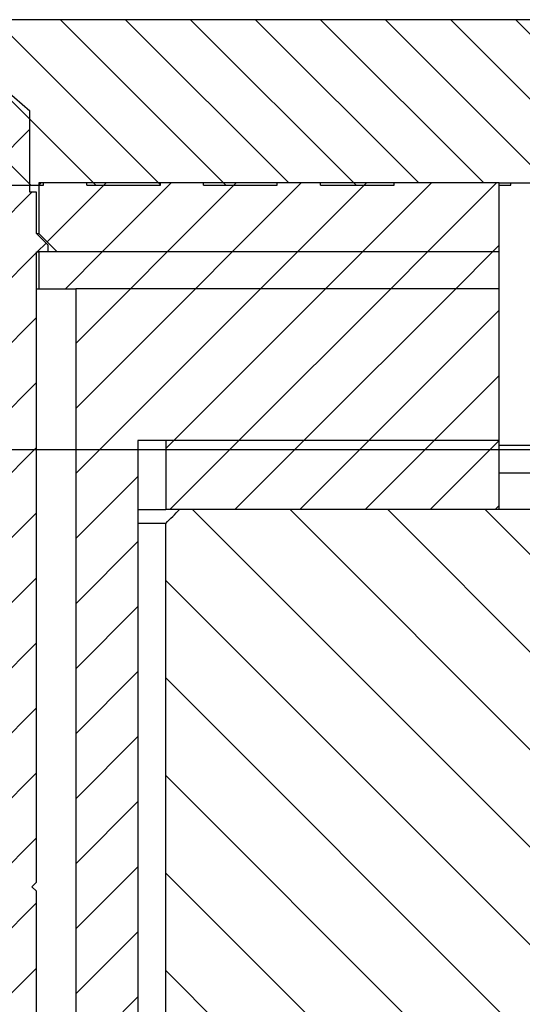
# Model space of a CAD drawing. Extents: x -1765 to 4890, y -3431 to 1272.
# Tile 158 of 189: x 3291 to 3301, y -2484 to -2463. Entities that reach past the tile are written whole.
import ezdxf

# ---------------------------------------------------------------- set-up
doc = ezdxf.new("R2010")
doc.units = 0
doc.linetypes.add('DASHED', pattern=[15, 7, -8])
doc.layers.get('0').update_dxf_attribs({"linetype": 'CONTINUOUS'})
doc.layers.add('1', color=7, linetype='CONTINUOUS')
pattern_1 = [(225, (0, 0), (0.70710678, -0.70710678), [])]

# ---------------------------------------------------------------- blocks, each defined once
blk = doc.blocks.new('RING_CARRIER__2', base_point=(2925.83, -2517.051))
at = {"color": 6, "linetype": 'CONTINUOUS'}
blk.add_line((3319.415, -2472.051), (3269.83, -2472.051), dxfattribs=at)
blk = doc.blocks.new('E7018FA__3', base_point=(3032.193, -2451.751))
blk.add_blockref('RING_CARRIER__2', (2925.83, -2517.051))
blk = doc.blocks.new('E7018C_512_ASSY__4', base_point=(2906.7, -2519.751))
blk.add_blockref('E7018FA__3', (3032.193, -2451.751))
blk = doc.blocks.new('SEC1__5', base_point=(2906.7, -2519.751))
blk.add_blockref('E7018C_512_ASSY__4', (2906.7, -2519.751))
blk = doc.blocks.new('VIEW1_POGO_TOWER__26', base_point=(2887.013, -2814.656))
blk.add_blockref('SEC1__5', (2906.7, -2519.751))
blk = doc.blocks.new('SEC_DD__27', base_point=(3500.99, -2456.251))
blk.add_blockref('VIEW1_POGO_TOWER__26', (2887.013, -2814.656))
blk = doc.blocks.new('D-E6980-90193-1S11B__28', base_point=(3525.638, -2222.889))
at = {"layer": '1'}
blk.add_blockref('SEC_DD__27', (3500.99, -2456.251), dxfattribs=at)
blk = doc.blocks.new('SCR_M5X16_PAN_INB_051514_2', base_point=(3300.972, -2471.951))
at = {"color": 7, "linetype": 'CONTINUOUS'}
for p, q in [((3300.972, -2471.951), (3303.193, -2471.951)), ((3303.193, -2471.951), (3304.247, -2471.951)), ((3304.847, -2473.351), (3304.847, -2472.551))]:
    blk.add_line(p, q, dxfattribs=at)
at = {"color": 1, "linetype": 'CONTINUOUS'}
for p, q in [((3300.972, -2472.551), (3303.617, -2472.551)), ((3303.617, -2472.551), (3304.847, -2472.551))]:
    blk.add_line(p, q, dxfattribs=at)
at = {"color": 7, "linetype": 'CONTINUOUS'}
blk.add_arc((3304.247, -2472.551), 0.6, 0, 90, dxfattribs=at)
blk = doc.blocks.new('SCREW_M5X16_INB_SET', base_point=(3008.982, -2471.951))
blk.add_blockref('SCR_M5X16_PAN_INB_051514_2', (3300.972, -2471.951))
blk = doc.blocks.new('INSULATOR_RING_E7018-25452', base_point=(3012.858, -2471.851))
at = {"linetype": 'CONTINUOUS'}
h = blk.add_hatch(dxfattribs=at)
h.set_pattern_fill('USER', color=1, angle=225, pattern_type=0)
h.set_pattern_definition(pattern_1)
h.paths.add_polyline_path([(3294.661, -2473.351), (3294.63, -2473.351), (3294.578, -2473.351), (3294.492, -2473.351), (3294.371, -2473.351), (3294.31, -2473.351), (3294.265, -2473.351), (3294.239, -2473.351), (3294.202, -2473.351), (3294.178, -2473.351), (3294.075, -2473.351), (3294.053, -2473.351), (3294.048, -2473.351), (3294.024, -2473.351), (3293.869, -2473.351), (3293.851, -2473.351), (3293.816, -2473.351), (3293.722, -2473.351), (3293.722, -2471.851), (3300.972, -2471.851), (3300.972, -2473.351), (3299.07, -2473.351), (3298.984, -2473.351), (3298.877, -2473.351), (3298.732, -2473.351), (3298.706, -2473.351), (3298.687, -2473.351), (3298.63, -2473.351), (3298.541, -2473.351), (3298.491, -2473.351), (3298.402, -2473.351), (3298.284, -2473.351), (3298.226, -2473.351), (3298.151, -2473.351), (3298.039, -2473.351), (3297.514, -2473.351), (3297.255, -2473.351), (3296.932, -2473.351), (3296.926, -2473.351), (3296.647, -2473.351), (3296.596, -2473.351), (3296.535, -2473.351), (3296.429, -2473.351), (3296.415, -2473.351), (3296.391, -2473.351), (3296.347, -2473.351), (3296.183, -2473.351), (3296.076, -2473.351), (3296.042, -2473.351), (3295.981, -2473.351), (3295.834, -2473.351), (3295.693, -2473.351), (3295.572, -2473.351), (3295.31, -2473.351), (3295.271, -2473.351)])
at = {"color": 7, "linetype": 'DASHED'}
blk.add_line((3293.722, -2471.851), (3293.118, -2471.851), dxfattribs=at)
at = {"color": 7, "linetype": 'CONTINUOUS'}
for p, q in [((3293.722, -2471.851), (3293.722, -2473.351)), ((3300.972, -2471.851), (3293.722, -2471.851)), ((3300.972, -2473.351), (3300.972, -2471.851)), ((3300.972, -2473.351), (3299.07, -2473.351))]:
    blk.add_line(p, q, dxfattribs=at)
at = {"color": 6, "linetype": 'CONTINUOUS'}
for p, q in [((3293.118, -2473.351), (3293.171, -2473.351)), ((3293.171, -2473.351), (3293.176, -2473.351)), ((3293.176, -2473.351), (3293.221, -2473.351)), ((3293.221, -2473.351), (3293.258, -2473.351)), ((3293.258, -2473.351), (3293.32, -2473.351)), ((3293.32, -2473.351), (3293.373, -2473.351)), ((3293.373, -2473.351), (3293.384, -2473.351)), ((3293.384, -2473.351), (3293.402, -2473.351)), ((3293.402, -2473.351), (3293.433, -2473.351)), ((3293.433, -2473.351), (3293.508, -2473.351)), ((3293.508, -2473.351), (3293.585, -2473.351)), ((3293.585, -2473.351), (3293.613, -2473.351)), ((3293.613, -2473.351), (3293.641, -2473.351)), ((3293.641, -2473.351), (3293.669, -2473.351)), ((3293.669, -2473.351), (3293.722, -2473.351)), ((3293.816, -2473.351), (3293.722, -2473.351)), ((3293.851, -2473.351), (3293.816, -2473.351)), ((3293.869, -2473.351), (3293.851, -2473.351)), ((3294.024, -2473.351), (3293.869, -2473.351)), ((3294.048, -2473.351), (3294.024, -2473.351)), ((3294.053, -2473.351), (3294.048, -2473.351)), ((3294.075, -2473.351), (3294.053, -2473.351)), ((3294.178, -2473.351), (3294.075, -2473.351)), ((3294.202, -2473.351), (3294.178, -2473.351)), ((3294.239, -2473.351), (3294.202, -2473.351)), ((3294.265, -2473.351), (3294.239, -2473.351)), ((3294.31, -2473.351), (3294.265, -2473.351)), ((3294.371, -2473.351), (3294.31, -2473.351)), ((3294.492, -2473.351), (3294.371, -2473.351)), ((3294.578, -2473.351), (3294.492, -2473.351)), ((3294.63, -2473.351), (3294.578, -2473.351)), ((3294.661, -2473.351), (3294.63, -2473.351)), ((3295.271, -2473.351), (3294.661, -2473.351)), ((3295.31, -2473.351), (3295.271, -2473.351)), ((3295.572, -2473.351), (3295.31, -2473.351)), ((3295.693, -2473.351), (3295.572, -2473.351)), ((3295.834, -2473.351), (3295.693, -2473.351)), ((3295.981, -2473.351), (3295.834, -2473.351)), ((3296.042, -2473.351), (3295.981, -2473.351)), ((3296.076, -2473.351), (3296.042, -2473.351)), ((3296.183, -2473.351), (3296.076, -2473.351)), ((3296.347, -2473.351), (3296.183, -2473.351)), ((3296.391, -2473.351), (3296.347, -2473.351)), ((3296.415, -2473.351), (3296.391, -2473.351)), ((3296.429, -2473.351), (3296.415, -2473.351)), ((3296.535, -2473.351), (3296.429, -2473.351)), ((3296.596, -2473.351), (3296.535, -2473.351)), ((3296.647, -2473.351), (3296.596, -2473.351)), ((3296.926, -2473.351), (3296.647, -2473.351)), ((3296.932, -2473.351), (3296.926, -2473.351)), ((3297.255, -2473.351), (3296.932, -2473.351)), ((3297.514, -2473.351), (3297.255, -2473.351)), ((3298.039, -2473.351), (3297.514, -2473.351)), ((3298.151, -2473.351), (3298.039, -2473.351)), ((3298.226, -2473.351), (3298.151, -2473.351)), ((3298.284, -2473.351), (3298.226, -2473.351)), ((3298.402, -2473.351), (3298.284, -2473.351)), ((3298.491, -2473.351), (3298.402, -2473.351)), ((3298.541, -2473.351), (3298.491, -2473.351)), ((3298.63, -2473.351), (3298.541, -2473.351)), ((3298.687, -2473.351), (3298.63, -2473.351)), ((3298.706, -2473.351), (3298.687, -2473.351)), ((3298.732, -2473.351), (3298.706, -2473.351)), ((3298.877, -2473.351), (3298.732, -2473.351)), ((3298.984, -2473.351), (3298.877, -2473.351)), ((3299.07, -2473.351), (3298.984, -2473.351))]:
    blk.add_line(p, q, dxfattribs=at)
blk = doc.blocks.new('COMMON_PARTS_SET', base_point=(3011.715, -2447.851))
blk.add_blockref('INSULATOR_RING_E7018-25452', (3012.858, -2471.851))
blk = doc.blocks.new('BASE_RING_AUTO', base_point=(2995.915, -2473.351))
at = {"linetype": 'CONTINUOUS'}
h = blk.add_hatch(dxfattribs=at)
h.set_pattern_fill('USER', color=4, scale=1.5, angle=135, pattern_type=0)
h.set_pattern_definition([(135, (0, 0), (-1.06066017, -1.06066017), [])])
edge = h.paths.add_edge_path()
edge.add_line((3301.894, -2473.351), (3300.972, -2473.351))
edge.add_line((3300.972, -2473.351), (3299.07, -2473.351))
edge.add_line((3299.07, -2473.351), (3298.984, -2473.351))
edge.add_line((3298.984, -2473.351), (3298.877, -2473.351))
edge.add_line((3298.877, -2473.351), (3298.732, -2473.351))
edge.add_line((3298.732, -2473.351), (3298.706, -2473.351))
edge.add_line((3298.706, -2473.351), (3298.687, -2473.351))
edge.add_line((3298.687, -2473.351), (3298.63, -2473.351))
edge.add_line((3298.63, -2473.351), (3298.541, -2473.351))
edge.add_line((3298.541, -2473.351), (3298.491, -2473.351))
edge.add_line((3298.491, -2473.351), (3298.402, -2473.351))
edge.add_line((3298.402, -2473.351), (3298.284, -2473.351))
edge.add_line((3298.284, -2473.351), (3298.226, -2473.351))
edge.add_line((3298.226, -2473.351), (3298.151, -2473.351))
edge.add_line((3298.151, -2473.351), (3298.039, -2473.351))
edge.add_line((3298.039, -2473.351), (3297.514, -2473.351))
edge.add_line((3297.514, -2473.351), (3297.255, -2473.351))
edge.add_line((3297.255, -2473.351), (3296.932, -2473.351))
edge.add_line((3296.932, -2473.351), (3296.926, -2473.351))
edge.add_line((3296.926, -2473.351), (3296.647, -2473.351))
edge.add_line((3296.647, -2473.351), (3296.596, -2473.351))
edge.add_line((3296.596, -2473.351), (3296.535, -2473.351))
edge.add_line((3296.535, -2473.351), (3296.429, -2473.351))
edge.add_line((3296.429, -2473.351), (3296.415, -2473.351))
edge.add_line((3296.415, -2473.351), (3296.391, -2473.351))
edge.add_line((3296.391, -2473.351), (3296.347, -2473.351))
edge.add_line((3296.347, -2473.351), (3296.183, -2473.351))
edge.add_line((3296.183, -2473.351), (3296.076, -2473.351))
edge.add_line((3296.076, -2473.351), (3296.042, -2473.351))
edge.add_line((3296.042, -2473.351), (3295.981, -2473.351))
edge.add_line((3295.981, -2473.351), (3295.834, -2473.351))
edge.add_line((3295.834, -2473.351), (3295.693, -2473.351))
edge.add_line((3295.693, -2473.351), (3295.572, -2473.351))
edge.add_line((3295.572, -2473.351), (3295.31, -2473.351))
edge.add_line((3295.31, -2473.351), (3295.271, -2473.351))
edge.add_line((3295.271, -2473.351), (3294.661, -2473.351))
edge.add_line((3294.661, -2473.351), (3294.63, -2473.351))
edge.add_line((3294.63, -2473.351), (3294.578, -2473.351))
edge.add_line((3294.578, -2473.351), (3294.492, -2473.351))
edge.add_line((3294.492, -2473.351), (3294.371, -2473.351))
edge.add_line((3294.371, -2473.351), (3294.31, -2473.351))
edge.add_line((3294.31, -2473.351), (3294.265, -2473.351))
edge.add_line((3294.265, -2473.351), (3294.239, -2473.351))
edge.add_line((3294.239, -2473.351), (3294.202, -2473.351))
edge.add_line((3294.202, -2473.351), (3294.178, -2473.351))
edge.add_line((3294.178, -2473.351), (3294.075, -2473.351))
edge.add_line((3294.075, -2473.351), (3294.053, -2473.351))
edge.add_line((3294.053, -2473.351), (3294.048, -2473.351))
edge.add_line((3294.048, -2473.351), (3294.024, -2473.351))
edge.add_spline(control_points=[(3294.024, -2473.351), (3293.974, -2473.401), (3293.873, -2473.501), (3293.773, -2473.601), (3293.722, -2473.651)], knot_values=[0, 0, 0, 0, 0.212901, 0.425803, 0.425803, 0.425803, 0.425803], degree=3, periodic=0)
edge.add_line((3293.722, -2473.651), (3293.722, -2503.051))
edge.add_spline(control_points=[(3293.722, -2503.051), (3293.773, -2503.101), (3293.873, -2503.201), (3293.974, -2503.301), (3294.024, -2503.351)], knot_values=[0, 0, 0, 0, 0.212901, 0.425803, 0.425803, 0.425803, 0.425803], degree=3, periodic=0)
edge.add_line((3294.024, -2503.351), (3301.894, -2503.351))
edge.add_line((3301.894, -2503.351), (3301.894, -2473.351))
at = {"color": 4, "linetype": 'DASHED'}
for p, q in [((3293.118, -2473.351), (3293.171, -2473.351)), ((3293.171, -2473.351), (3293.176, -2473.351)), ((3293.176, -2473.351), (3293.221, -2473.351)), ((3293.221, -2473.351), (3293.258, -2473.351)), ((3293.258, -2473.351), (3293.32, -2473.351)), ((3293.32, -2473.351), (3293.373, -2473.351)), ((3293.373, -2473.351), (3293.384, -2473.351)), ((3293.384, -2473.351), (3293.402, -2473.351)), ((3293.402, -2473.351), (3293.42, -2473.351)), ((3293.42, -2473.351), (3293.433, -2473.351)), ((3293.433, -2473.351), (3293.508, -2473.351)), ((3293.508, -2473.351), (3293.585, -2473.351)), ((3293.585, -2473.351), (3293.613, -2473.351)), ((3293.613, -2473.351), (3293.641, -2473.351)), ((3293.641, -2473.351), (3293.669, -2473.351)), ((3293.669, -2473.351), (3293.722, -2473.351)), ((3293.816, -2473.351), (3293.722, -2473.351)), ((3293.851, -2473.351), (3293.816, -2473.351)), ((3293.869, -2473.351), (3293.851, -2473.351)), ((3294.024, -2473.351), (3293.869, -2473.351))]:
    blk.add_line(p, q, dxfattribs=at)
at = {"color": 4, "linetype": 'CONTINUOUS'}
for p, q in [((3294.048, -2473.351), (3294.024, -2473.351)), ((3294.053, -2473.351), (3294.048, -2473.351)), ((3294.075, -2473.351), (3294.053, -2473.351)), ((3294.178, -2473.351), (3294.075, -2473.351)), ((3294.202, -2473.351), (3294.178, -2473.351)), ((3294.239, -2473.351), (3294.202, -2473.351)), ((3294.265, -2473.351), (3294.239, -2473.351)), ((3294.31, -2473.351), (3294.265, -2473.351)), ((3294.371, -2473.351), (3294.31, -2473.351)), ((3294.492, -2473.351), (3294.371, -2473.351)), ((3294.578, -2473.351), (3294.492, -2473.351)), ((3294.63, -2473.351), (3294.578, -2473.351)), ((3294.661, -2473.351), (3294.63, -2473.351)), ((3295.271, -2473.351), (3294.661, -2473.351)), ((3295.31, -2473.351), (3295.271, -2473.351)), ((3295.572, -2473.351), (3295.31, -2473.351)), ((3295.693, -2473.351), (3295.572, -2473.351)), ((3295.834, -2473.351), (3295.693, -2473.351)), ((3295.981, -2473.351), (3295.834, -2473.351)), ((3296.042, -2473.351), (3295.981, -2473.351)), ((3296.076, -2473.351), (3296.042, -2473.351)), ((3296.183, -2473.351), (3296.076, -2473.351)), ((3296.347, -2473.351), (3296.183, -2473.351)), ((3296.391, -2473.351), (3296.347, -2473.351)), ((3296.415, -2473.351), (3296.391, -2473.351)), ((3296.429, -2473.351), (3296.415, -2473.351)), ((3296.535, -2473.351), (3296.429, -2473.351)), ((3296.596, -2473.351), (3296.535, -2473.351)), ((3296.647, -2473.351), (3296.596, -2473.351)), ((3296.926, -2473.351), (3296.647, -2473.351)), ((3296.932, -2473.351), (3296.926, -2473.351)), ((3297.255, -2473.351), (3296.932, -2473.351)), ((3297.514, -2473.351), (3297.255, -2473.351)), ((3298.039, -2473.351), (3297.514, -2473.351)), ((3298.151, -2473.351), (3298.039, -2473.351)), ((3298.226, -2473.351), (3298.151, -2473.351)), ((3298.284, -2473.351), (3298.226, -2473.351)), ((3298.402, -2473.351), (3298.284, -2473.351)), ((3298.491, -2473.351), (3298.402, -2473.351)), ((3298.541, -2473.351), (3298.491, -2473.351)), ((3298.63, -2473.351), (3298.541, -2473.351)), ((3298.687, -2473.351), (3298.63, -2473.351)), ((3298.706, -2473.351), (3298.687, -2473.351)), ((3298.732, -2473.351), (3298.706, -2473.351)), ((3298.877, -2473.351), (3298.732, -2473.351)), ((3298.984, -2473.351), (3298.877, -2473.351)), ((3299.07, -2473.351), (3298.984, -2473.351)), ((3300.972, -2473.351), (3299.07, -2473.351)), ((3301.894, -2473.351), (3300.972, -2473.351)), ((3293.722, -2473.651), (3293.118, -2473.651)), ((3293.722, -2503.051), (3293.722, -2473.651))]:
    blk.add_line(p, q, dxfattribs=at)
blk.add_open_spline([(3293.722, -2473.651), (3293.773, -2473.601), (3293.823, -2473.551), (3293.873, -2473.501), (3293.924, -2473.451), (3293.974, -2473.401), (3294.024, -2473.351)], degree=3, knots=[0, 0, 0, 0, 0.2129013, 0.2129013, 0.2129013, 0.4258026, 0.4258026, 0.4258026, 0.4258026], dxfattribs=at)
blk = doc.blocks.new('BASE_RING_AUTO_E7018-22551', base_point=(2995.915, -2473.351))
blk.add_blockref('BASE_RING_AUTO', (2995.915, -2473.351))
blk = doc.blocks.new('BASE_RING_AUTO_ASSY_E72551', base_point=(2995.915, -2447.851))
for name, p in [('COMMON_PARTS_SET', (3011.715, -2447.851)), ('SCREW_M5X16_INB_SET', (3008.982, -2471.951)), ('BASE_RING_AUTO_E7018-22551', (2995.915, -2473.351))]:
    blk.add_blockref(name, p)
blk = doc.blocks.new('GND_POGO_BOT_3__1068', base_point=(3289.765, -2465.301))
at = {"color": 7, "linetype": 'DASHED'}
for p, q in [((3289.765, -2466.251), (3289.765, -2465.301)), ((3290.765, -2466.251), (3290.765, -2465.551))]:
    blk.add_line(p, q, dxfattribs=at)
at = {"color": 3, "linetype": 'DASHED'}
for p, q in [((3289.765, -2466.301), (3289.765, -2466.251)), ((3289.765, -2466.451), (3289.765, -2466.301)), ((3290.765, -2466.301), (3290.765, -2466.251)), ((3290.765, -2466.451), (3290.765, -2466.301))]:
    blk.add_line(p, q, dxfattribs=at)
blk = doc.blocks.new('GND_POGO_BOT_5__1069', base_point=(3284.685, -2465.301))
at = {"color": 7, "linetype": 'DASHED'}
for p, q in [((3284.685, -2466.251), (3284.685, -2465.301)), ((3285.685, -2466.251), (3285.685, -2465.551))]:
    blk.add_line(p, q, dxfattribs=at)
at = {"color": 3, "linetype": 'DASHED'}
for p, q in [((3284.685, -2466.301), (3284.685, -2466.251)), ((3284.685, -2466.451), (3284.685, -2466.301)), ((3285.685, -2466.301), (3285.685, -2466.251)), ((3285.685, -2466.451), (3285.685, -2466.301))]:
    blk.add_line(p, q, dxfattribs=at)
blk = doc.blocks.new('GND_POGO_BOT_2__1070', base_point=(3287.04, -2465.051))
at = {"color": 7, "linetype": 'DASHED'}
for p, q in [((3287.225, -2465.301), (3287.725, -2465.051)), ((3287.725, -2465.051), (3287.975, -2465.301)), ((3287.225, -2466.251), (3287.225, -2465.301)), ((3287.975, -2465.301), (3288.225, -2465.551)), ((3288.225, -2466.251), (3288.225, -2465.551)), ((3287.225, -2468.951), (3287.225, -2468.551)), ((3288.225, -2468.951), (3288.225, -2468.551)), ((3287.075, -2468.951), (3287.04, -2468.951)), ((3287.04, -2472.551), (3287.04, -2468.951)), ((3287.225, -2468.951), (3287.075, -2468.951)), ((3288.375, -2468.951), (3288.225, -2468.951)), ((3288.41, -2468.951), (3288.375, -2468.951)), ((3288.41, -2472.551), (3288.41, -2468.951)), ((3287.04, -2475.751), (3287.04, -2472.551)), ((3288.41, -2475.751), (3288.41, -2472.551)), ((3287.725, -2476.251), (3287.54, -2476.251)), ((3287.91, -2476.251), (3287.725, -2476.251))]:
    blk.add_line(p, q, dxfattribs=at)
at = {"color": 3, "linetype": 'DASHED'}
for p, q in [((3287.225, -2466.301), (3287.225, -2466.251)), ((3287.225, -2466.451), (3287.225, -2466.301)), ((3287.225, -2468.551), (3287.225, -2466.451)), ((3288.225, -2466.301), (3288.225, -2466.251)), ((3288.225, -2466.451), (3288.225, -2466.301)), ((3288.225, -2468.551), (3288.225, -2466.451))]:
    blk.add_line(p, q, dxfattribs=at)
at = {"color": 7, "linetype": 'DASHED'}
for centre, start, end in [((3287.54, -2475.751), 180, -168.463), ((3287.54, -2475.751), -168.463, -143.1301), ((3287.91, -2475.751), -36.8699, -11.537), ((3287.91, -2475.751), -11.537, 0), ((3287.54, -2475.751), -143.1301, -90), ((3287.91, -2475.751), -90, -36.8699)]:
    blk.add_arc(centre, 0.5, start, end, dxfattribs=at)
blk = doc.blocks.new('GND_POGO_BOT_4__1071', base_point=(3287.04, -2465.051))
at = {"linetype": 'CONTINUOUS'}
h = blk.add_hatch(dxfattribs=at)
h.set_pattern_fill('USER', color=1, angle=225, pattern_type=0)
h.set_pattern_definition(pattern_1)
edge = h.paths.add_edge_path()
edge.add_line((3287.225, -2466.301), (3287.225, -2466.251))
edge.add_line((3287.225, -2466.251), (3287.225, -2465.301))
edge.add_line((3287.225, -2465.301), (3287.725, -2465.051))
edge.add_line((3287.725, -2465.051), (3287.975, -2465.301))
edge.add_line((3287.975, -2465.301), (3288.225, -2465.551))
edge.add_line((3288.225, -2465.551), (3288.225, -2466.251))
edge.add_line((3288.225, -2466.251), (3288.225, -2466.301))
edge.add_line((3288.225, -2466.301), (3288.225, -2466.451))
edge.add_line((3288.225, -2466.451), (3288.225, -2468.551))
edge.add_line((3288.225, -2468.551), (3288.225, -2468.951))
edge.add_line((3288.225, -2468.951), (3288.375, -2468.951))
edge.add_line((3288.375, -2468.951), (3288.41, -2468.951))
edge.add_line((3288.41, -2468.951), (3288.41, -2472.551))
edge.add_line((3288.41, -2472.551), (3288.41, -2475.751))
edge.add_arc((3287.91, -2475.751), 0.5, 348.463, 360, ccw=False)
edge.add_arc((3287.91, -2475.751), 0.5, 323.1301, 348.463, ccw=False)
edge.add_arc((3287.91, -2475.751), 0.5, 270, 323.1301, ccw=False)
edge.add_line((3287.91, -2476.251), (3287.725, -2476.251))
edge.add_line((3287.725, -2476.251), (3287.54, -2476.251))
edge.add_arc((3287.54, -2475.751), 0.5, 216.8699, 270, ccw=False)
edge.add_arc((3287.54, -2475.751), 0.5, 191.537, 216.8699, ccw=False)
edge.add_arc((3287.54, -2475.751), 0.5, 540, 191.537, ccw=False)
edge.add_line((3287.04, -2475.751), (3287.04, -2472.551))
edge.add_line((3287.04, -2472.551), (3287.04, -2468.951))
edge.add_line((3287.04, -2468.951), (3287.075, -2468.951))
edge.add_line((3287.075, -2468.951), (3287.225, -2468.951))
edge.add_line((3287.225, -2468.951), (3287.225, -2468.551))
edge.add_line((3287.225, -2468.551), (3287.225, -2466.451))
edge.add_line((3287.225, -2466.451), (3287.225, -2466.301))
at = {"color": 7, "linetype": 'CONTINUOUS'}
for p, q in [((3287.225, -2465.301), (3287.725, -2465.051)), ((3287.725, -2465.051), (3287.975, -2465.301)), ((3287.225, -2466.251), (3287.225, -2465.301)), ((3287.975, -2465.301), (3288.225, -2465.551)), ((3288.225, -2466.251), (3288.225, -2465.551)), ((3287.225, -2466.301), (3287.225, -2466.251)), ((3287.225, -2466.451), (3287.225, -2466.301)), ((3287.225, -2468.551), (3287.225, -2466.451)), ((3288.225, -2466.301), (3288.225, -2466.251)), ((3288.225, -2466.451), (3288.225, -2466.301)), ((3288.225, -2468.551), (3288.225, -2466.451)), ((3287.225, -2468.951), (3287.225, -2468.551)), ((3288.225, -2468.951), (3288.225, -2468.551)), ((3287.075, -2468.951), (3287.04, -2468.951)), ((3287.04, -2472.551), (3287.04, -2468.951)), ((3287.225, -2468.951), (3287.075, -2468.951)), ((3288.375, -2468.951), (3288.225, -2468.951)), ((3288.41, -2468.951), (3288.375, -2468.951)), ((3288.41, -2472.551), (3288.41, -2468.951)), ((3287.04, -2475.751), (3287.04, -2472.551)), ((3288.41, -2475.751), (3288.41, -2472.551)), ((3287.725, -2476.251), (3287.54, -2476.251)), ((3287.91, -2476.251), (3287.725, -2476.251))]:
    blk.add_line(p, q, dxfattribs=at)
for centre, start, end in [((3287.54, -2475.751), 180, -168.463), ((3287.54, -2475.751), -168.463, -143.1301), ((3287.91, -2475.751), -36.8699, -11.537), ((3287.91, -2475.751), -11.537, 0), ((3287.54, -2475.751), -143.1301, -90), ((3287.91, -2475.751), -90, -36.8699)]:
    blk.add_arc(centre, 0.5, start, end, dxfattribs=at)
blk = doc.blocks.new('GROUND_PIN_SET_1', base_point=(3284.685, -2465.051))
for name, p in [('GND_POGO_BOT_2__1070', (3287.04, -2465.051)), ('GND_POGO_BOT_4__1071', (3287.04, -2465.051)), ('GND_POGO_BOT_5__1069', (3284.685, -2465.301)), ('GND_POGO_BOT_3__1068', (3289.765, -2465.301))]:
    blk.add_blockref(name, p)
blk = doc.blocks.new('SEGMENT_160PIN', base_point=(3241.315, -2468.551))
at = {"linetype": 'CONTINUOUS'}
h = blk.add_hatch(dxfattribs=at)
h.set_pattern_fill('USER', color=1, angle=225, pattern_type=0)
h.set_pattern_definition(pattern_1)
h.paths.add_polyline_path([(3293.722, -2471.851), (3293.118, -2471.851), (3293.118, -2514.251), (3291.765, -2514.251), (3291.765, -2468.551), (3300.972, -2468.551), (3300.972, -2471.851)])
at = {"color": 7, "linetype": 'DASHED'}
for p, q in [((3290.915, -2468.551), (3290.965, -2468.551)), ((3290.965, -2468.551), (3291.765, -2468.551))]:
    blk.add_line(p, q, dxfattribs=at)
at = {"color": 7, "linetype": 'CONTINUOUS'}
for p, q in [((3291.765, -2468.551), (3291.765, -2514.251)), ((3300.972, -2468.551), (3291.765, -2468.551)), ((3300.972, -2471.851), (3300.972, -2468.551)), ((3293.118, -2471.851), (3293.118, -2514.251)), ((3293.722, -2471.851), (3293.118, -2471.851)), ((3300.972, -2471.851), (3293.722, -2471.851))]:
    blk.add_line(p, q, dxfattribs=at)
blk = doc.blocks.new('SEGMENT_160PIN_E7018-22555', base_point=(3241.315, -2468.551))
blk.add_blockref('SEGMENT_160PIN', (3241.315, -2468.551))
blk = doc.blocks.new('INSULATOR_TOP1_E7018-25456', base_point=(3241.315, -2467.751))
at = {"linetype": 'CONTINUOUS'}
h = blk.add_hatch(dxfattribs=at)
h.set_pattern_fill('USER', color=1, angle=225, pattern_type=0)
h.set_pattern_definition(pattern_1)
h.paths.add_polyline_path([(3291.365, -2467.751), (3291.165, -2467.751), (3290.965, -2467.751), (3290.965, -2468.551), (3291.765, -2468.551), (3300.972, -2468.551), (3300.972, -2467.751)])
at = {"color": 7, "linetype": 'DASHED'}
blk.add_line((3290.915, -2467.751), (3290.965, -2467.751), dxfattribs=at)
at = {"color": 7, "linetype": 'CONTINUOUS'}
for p, q in [((3290.965, -2467.751), (3290.965, -2468.551)), ((3291.165, -2467.751), (3290.965, -2467.751)), ((3291.365, -2467.751), (3291.165, -2467.751)), ((3300.972, -2467.751), (3291.365, -2467.751)), ((3300.972, -2468.551), (3300.972, -2467.751)), ((3290.915, -2468.551), (3290.965, -2468.551)), ((3290.965, -2468.551), (3291.765, -2468.551)), ((3300.972, -2468.551), (3291.765, -2468.551))]:
    blk.add_line(p, q, dxfattribs=at)
blk = doc.blocks.new('SIG_POGO_21', base_point=(3289.365, -2464.684))
at = {"color": 7, "linetype": 'DASHED'}
for p, q in [((3290.765, -2465.551), (3290.765, -2464.684)), ((3290.765, -2466.251), (3290.765, -2465.551)), ((3290.915, -2467.351), (3290.915, -2466.451)), ((3290.915, -2467.351), (3291.165, -2467.601)), ((3291.165, -2467.751), (3291.165, -2467.601)), ((3290.915, -2468.551), (3290.915, -2467.751)), ((3290.915, -2467.751), (3290.965, -2467.751)), ((3291.165, -2467.751), (3290.965, -2467.751)), ((3290.915, -2481.451), (3290.915, -2468.551)), ((3290.815, -2481.551), (3290.915, -2481.451)), ((3290.815, -2481.551), (3290.915, -2481.651)), ((3290.915, -2499.951), (3290.915, -2481.651))]:
    blk.add_line(p, q, dxfattribs=at)
at = {"color": 3, "linetype": 'DASHED'}
for p, q in [((3290.765, -2466.301), (3290.765, -2466.251)), ((3290.765, -2466.451), (3290.765, -2466.301)), ((3290.915, -2466.451), (3290.765, -2466.451))]:
    blk.add_line(p, q, dxfattribs=at)
blk = doc.blocks.new('SIG_POGO_23', base_point=(3289.365, -2464.251))
at = {"linetype": 'CONTINUOUS'}
h = blk.add_hatch(dxfattribs=at)
h.set_pattern_fill('USER', color=1, angle=225, pattern_type=0)
h.set_pattern_definition(pattern_1)
h.paths.add_polyline_path([(3290.265, -2517.751), (3289.765, -2517.318), (3289.765, -2516.751), (3289.765, -2516.251), (3289.765, -2515.951), (3289.765, -2515.751), (3289.765, -2515.251), (3289.765, -2515.151), (3289.615, -2515.151), (3289.615, -2514.251), (3289.615, -2513.351), (3289.615, -2512.551), (3289.615, -2506.367), (3289.615, -2505.567), (3289.615, -2500.151), (3289.715, -2500.051), (3289.615, -2499.951), (3289.615, -2481.651), (3289.715, -2481.551), (3289.615, -2481.451), (3289.615, -2468.551), (3289.615, -2467.751), (3289.565, -2467.751), (3289.365, -2467.751), (3289.365, -2467.601), (3289.615, -2467.351), (3289.615, -2466.451), (3289.765, -2466.451), (3289.765, -2466.301), (3289.765, -2466.251), (3289.765, -2465.301), (3289.765, -2464.684), (3290.265, -2464.251), (3290.765, -2464.684), (3290.765, -2465.551), (3290.765, -2466.251), (3290.765, -2466.301), (3290.765, -2466.451), (3290.915, -2466.451), (3290.915, -2467.351), (3291.165, -2467.601), (3291.165, -2467.751), (3290.965, -2467.751), (3290.915, -2467.751), (3290.915, -2468.551), (3290.915, -2481.451), (3290.815, -2481.551), (3290.915, -2481.651), (3290.915, -2499.951), (3290.815, -2500.051), (3290.915, -2500.151), (3290.915, -2505.567), (3290.915, -2506.367), (3290.915, -2512.551), (3290.915, -2513.351), (3290.915, -2514.251), (3290.915, -2515.151), (3290.765, -2515.151), (3290.765, -2515.251), (3290.765, -2515.751), (3290.765, -2516.201), (3290.765, -2516.251), (3290.765, -2517.001), (3290.765, -2517.318)])
at = {"color": 7, "linetype": 'CONTINUOUS'}
for p, q in [((3290.265, -2464.251), (3290.765, -2464.684)), ((3290.765, -2465.551), (3290.765, -2464.684)), ((3290.765, -2466.251), (3290.765, -2465.551)), ((3290.765, -2466.301), (3290.765, -2466.251)), ((3290.765, -2466.451), (3290.765, -2466.301)), ((3290.915, -2467.351), (3290.915, -2466.451)), ((3290.915, -2467.351), (3291.165, -2467.601)), ((3291.165, -2467.751), (3291.165, -2467.601)), ((3290.915, -2468.551), (3290.915, -2467.751)), ((3290.915, -2467.751), (3290.965, -2467.751)), ((3291.165, -2467.751), (3290.965, -2467.751)), ((3290.915, -2481.451), (3290.915, -2468.551)), ((3290.815, -2481.551), (3290.915, -2481.451)), ((3290.815, -2481.551), (3290.915, -2481.651)), ((3290.915, -2499.951), (3290.915, -2481.651))]:
    blk.add_line(p, q, dxfattribs=at)
at = {"color": 3, "linetype": 'CONTINUOUS'}
blk.add_line((3290.915, -2466.451), (3290.765, -2466.451), dxfattribs=at)
blk = doc.blocks.new('SIGNAL_PIN_SET', base_point=(3241.315, -2464.251))
for name, p in [('SIG_POGO_23', (3289.365, -2464.251)), ('SIG_POGO_21', (3289.365, -2464.684))]:
    blk.add_blockref(name, p)
blk = doc.blocks.new('INSULATOR_TOP2_E7018-25457', base_point=(3241.315, -2466.251))
at = {"linetype": 'CONTINUOUS'}
h = blk.add_hatch(dxfattribs=at)
h.set_pattern_fill('USER', color=1, angle=225, pattern_type=0)
h.set_pattern_definition(pattern_1)
h.paths.add_polyline_path([(3294.545, -2466.251), (3293.605, -2466.251), (3292.005, -2466.251), (3291.065, -2466.251), (3290.965, -2466.251), (3290.965, -2467.351), (3291.365, -2467.751), (3300.972, -2467.751), (3300.972, -2466.251), (3299.625, -2466.251), (3298.685, -2466.251), (3297.085, -2466.251), (3296.145, -2466.251)])
at = {"color": 7, "linetype": 'CONTINUOUS'}
for p, q in [((3290.965, -2466.251), (3290.965, -2467.351)), ((3300.972, -2467.751), (3300.972, -2466.251)), ((3290.915, -2467.351), (3290.965, -2467.351)), ((3290.965, -2467.351), (3291.365, -2467.751)), ((3300.972, -2467.751), (3291.365, -2467.751))]:
    blk.add_line(p, q, dxfattribs=at)
at = {"color": 3, "linetype": 'CONTINUOUS'}
for p, q in [((3291.065, -2466.251), (3290.965, -2466.251)), ((3292.005, -2466.251), (3291.065, -2466.251)), ((3293.605, -2466.251), (3292.005, -2466.251)), ((3294.545, -2466.251), (3293.605, -2466.251)), ((3296.145, -2466.251), (3294.545, -2466.251)), ((3297.085, -2466.251), (3296.145, -2466.251)), ((3298.685, -2466.251), (3297.085, -2466.251)), ((3299.625, -2466.251), (3298.685, -2466.251)), ((3300.972, -2466.251), (3299.625, -2466.251))]:
    blk.add_line(p, q, dxfattribs=at)
at = {"color": 7, "linetype": 'DASHED'}
for p, q in [((3290.915, -2467.751), (3290.965, -2467.751)), ((3291.165, -2467.751), (3290.965, -2467.751)), ((3291.365, -2467.751), (3291.165, -2467.751))]:
    blk.add_line(p, q, dxfattribs=at)
blk = doc.blocks.new('SEGMENT_160PIN_ASSY_E72555', base_point=(3241.315, -2464.251))
for name, p in [('SIGNAL_PIN_SET', (3241.315, -2464.251)), ('GROUND_PIN_SET_1', (3284.685, -2465.051)), ('INSULATOR_TOP2_E7018-25457', (3241.315, -2466.251)), ('INSULATOR_TOP1_E7018-25456', (3241.315, -2467.751)), ('SEGMENT_160PIN_E7018-22555', (3241.315, -2468.551))]:
    blk.add_blockref(name, p)
blk = doc.blocks.new('LOAD_BO_LARGE', base_point=(2942.285, -2462.701))
at = {"linetype": 'CONTINUOUS'}
h = blk.add_hatch(dxfattribs=at)
h.set_pattern_fill('USER', color=3, angle=135, pattern_type=0)
h.set_pattern_definition([(135, (0, 0), (-0.70710678, -0.70710678), [])])
h.paths.add_polyline_path([(3271.585, -2466.251), (3271.062, -2466.251), (3270.866, -2466.251), (3270.865, -2466.251), (3270.745, -2466.251), (3270.745, -2466.301), (3269.145, -2466.301), (3269.145, -2466.251), (3269.07, -2466.251), (3268.205, -2466.251), (3268.205, -2466.301), (3266.605, -2466.301), (3266.605, -2466.251), (3265.674, -2466.251), (3265.665, -2466.251), (3265.665, -2466.301), (3264.065, -2466.301), (3264.065, -2466.251), (3263.878, -2466.251), (3263.682, -2466.251), (3263.125, -2466.251), (3263.125, -2466.301), (3261.525, -2466.301), (3261.525, -2466.251), (3260.585, -2466.251), (3260.585, -2466.301), (3258.985, -2466.301), (3258.985, -2466.251), (3258.49, -2466.251), (3258.294, -2466.251), (3258.045, -2466.251), (3258.045, -2466.301), (3256.445, -2466.301), (3256.445, -2466.251), (3255.505, -2466.251), (3255.505, -2466.301), (3253.905, -2466.301), (3253.905, -2466.251), (3253.669, -2466.251), (3253.287, -2466.251), (3253.102, -2466.251), (3252.965, -2466.251), (3252.965, -2466.301), (3251.365, -2466.301), (3251.365, -2466.251), (3251.305, -2466.251), (3251.109, -2466.251), (3250.841, -2466.251), (3250.459, -2466.251), (3250.425, -2466.251), (3250.425, -2466.301), (3248.825, -2466.301), (3248.825, -2466.251), (3248.477, -2466.251), (3248.095, -2466.251), (3247.885, -2466.251), (3247.713, -2466.251), (3247.517, -2466.251), (3247.249, -2466.251), (3246.889, -2466.251), (3246.867, -2466.251), (3246.485, -2466.251), (3246.285, -2466.251), (3246.103, -2466.251), (3246.01, -2466.251), (3245.917, -2466.251), (3245.721, -2466.251), (3245.657, -2466.251), (3245.649, -2466.251), (3245.345, -2466.251), (3245.267, -2466.251), (3244.885, -2466.251), (3244.503, -2466.251), (3244.384, -2466.251), (3244.121, -2466.251), (3243.925, -2466.251), (3243.745, -2466.251), (3243.657, -2466.251), (3243.275, -2466.251), (3242.843, -2466.251), (3242.843, -2462.751), (3243.098, -2462.751), (3243.915, -2462.751), (3245.265, -2462.751), (3246.165, -2462.751), (3249.515, -2462.751), (3257.915, -2462.751), (3262.165, -2462.751), (3264.055, -2462.751), (3264.055, -2462.701), (3301.894, -2462.701), (3301.894, -2462.751), (3301.894, -2466.251), (3301.225, -2466.251), (3300.972, -2466.251), (3299.625, -2466.251), (3298.685, -2466.251), (3298.685, -2466.301), (3297.085, -2466.301), (3297.085, -2466.251), (3296.145, -2466.251), (3296.145, -2466.301), (3294.545, -2466.301), (3294.545, -2466.251), (3293.605, -2466.251), (3293.605, -2466.301), (3292.005, -2466.301), (3292.005, -2466.251), (3291.065, -2466.251), (3291.065, -2466.301), (3290.765, -2466.301), (3289.765, -2466.301), (3289.465, -2466.301), (3289.465, -2466.251), (3288.525, -2466.251), (3288.525, -2466.301), (3288.225, -2466.301), (3287.225, -2466.301), (3286.925, -2466.301), (3286.925, -2466.251), (3285.985, -2466.251), (3285.985, -2466.301), (3285.685, -2466.301), (3284.685, -2466.301), (3284.385, -2466.301), (3284.385, -2466.251), (3283.445, -2466.251), (3283.445, -2466.301), (3281.845, -2466.301), (3281.845, -2466.251), (3280.905, -2466.251), (3280.905, -2466.301), (3279.305, -2466.301), (3279.305, -2466.251), (3278.365, -2466.251), (3278.365, -2466.301), (3276.765, -2466.301), (3276.765, -2466.251), (3275.825, -2466.251), (3275.825, -2466.301), (3274.225, -2466.301), (3274.225, -2466.251), (3273.935, -2466.251), (3273.48, -2466.251), (3273.285, -2466.251), (3273.285, -2466.301), (3271.685, -2466.301), (3271.685, -2466.251)])
at = {"color": 7, "linetype": 'CONTINUOUS'}
blk.add_line((3301.894, -2462.701), (3264.055, -2462.701), dxfattribs=at)
at = {"color": 3, "linetype": 'CONTINUOUS'}
for p, q in [((3289.765, -2466.301), (3290.765, -2466.301)), ((3290.765, -2466.301), (3291.065, -2466.301)), ((3291.065, -2466.301), (3291.065, -2466.251)), ((3292.005, -2466.251), (3291.065, -2466.251)), ((3292.005, -2466.301), (3292.005, -2466.251)), ((3292.005, -2466.301), (3293.605, -2466.301)), ((3294.545, -2466.251), (3293.605, -2466.251)), ((3293.605, -2466.301), (3293.605, -2466.251)), ((3294.545, -2466.301), (3294.545, -2466.251)), ((3294.545, -2466.301), (3296.145, -2466.301)), ((3297.085, -2466.251), (3296.145, -2466.251)), ((3296.145, -2466.301), (3296.145, -2466.251)), ((3297.085, -2466.301), (3297.085, -2466.251)), ((3297.085, -2466.301), (3298.685, -2466.301)), ((3299.625, -2466.251), (3298.685, -2466.251)), ((3298.685, -2466.301), (3298.685, -2466.251)), ((3300.972, -2466.251), (3299.625, -2466.251)), ((3300.972, -2466.251), (3301.225, -2466.251)), ((3300.972, -2466.301), (3301.225, -2466.301)), ((3301.225, -2466.251), (3301.894, -2466.251)), ((3301.225, -2466.301), (3301.225, -2466.251))]:
    blk.add_line(p, q, dxfattribs=at)
blk = doc.blocks.new('LOAD_BO_ASSY_LARGE', base_point=(2906.615, -2447.951))
blk.add_blockref('LOAD_BO_LARGE', (2942.285, -2462.701))
blk = doc.blocks.new('WPIF_12INCH', base_point=(2906.615, -2447.851))
for name, p in [('LOAD_BO_ASSY_LARGE', (2906.615, -2447.951)), ('BASE_RING_AUTO_ASSY_E72551', (2995.915, -2447.851)), ('SEGMENT_160PIN_ASSY_E72555', (3241.315, -2464.251))]:
    blk.add_blockref(name, p)
blk = doc.blocks.new('B-B', base_point=(3030.161, -2455.88))
blk.add_blockref('WPIF_12INCH', (2906.615, -2447.851))
blk = doc.blocks.new('1', base_point=(2845.413, -2487.084))
blk.add_blockref('B-B', (3030.161, -2455.88))
blk = doc.blocks.new('E7018-90050', base_point=(2906.615, -2573.992))
at = {"layer": '1'}
blk.add_blockref('1', (2845.413, -2487.084), dxfattribs=at)

msp = doc.modelspace()

# ---------------------------------------------------------------- block references
for name, p in [('D-E6980-90193-1S11B__28', (3525.638, -2222.889)), ('E7018-90050', (2906.615, -2573.992))]:
    msp.add_blockref(name, p)

doc.saveas('drawing.dxf')
